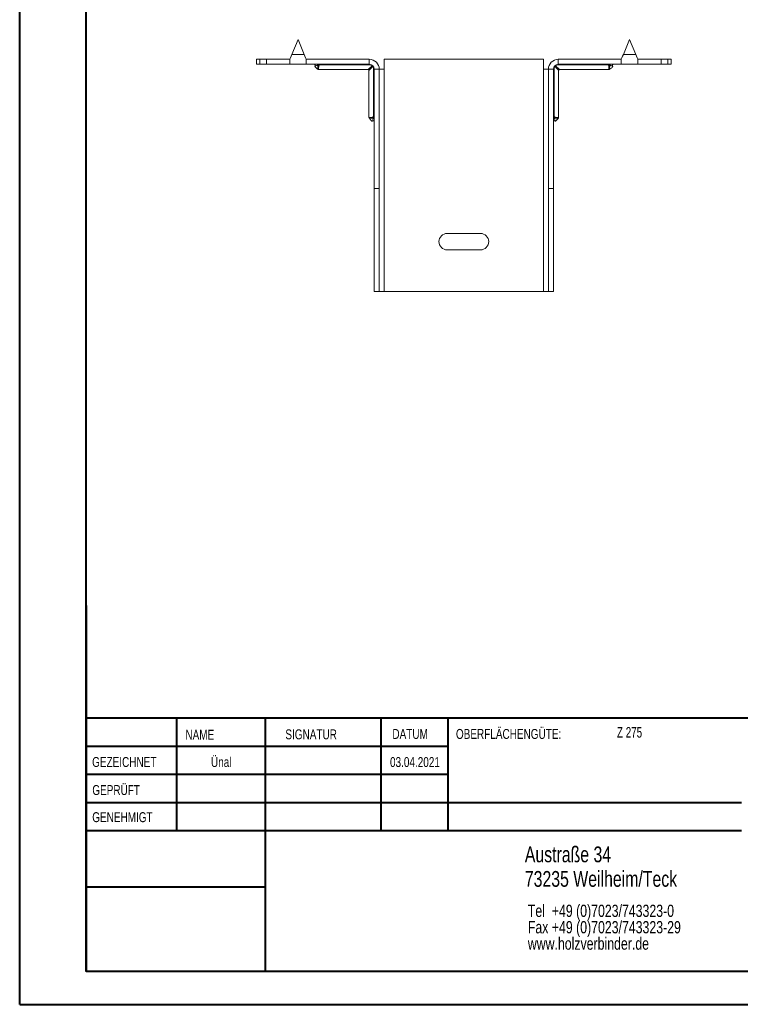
# Model space of a CAD drawing. Header units: millimetres. Extents: x 0 to 210, y 0 to 297.
# Tile 1 of 9: x 0 to 109, y 0 to 149. Entities that reach past the tile are written whole.
import ezdxf

# ---------------------------------------------------------------- set-up
doc = ezdxf.new("R2010")
doc.units = ezdxf.units.MM
doc.styles.add('SLDTEXTSTYLE0', font='TXT', dxfattribs={"width": 0.75})
doc.styles.add('SLDTEXTSTYLE2', font='TXT', dxfattribs={"width": 0.7})

# ---------------------------------------------------------------- blocks, each defined once
blk = doc.blocks.new('SW_NOTE_0')
at = {"color": 0, "linetype": 'Continuous', "lineweight": 0, "char_height": 1.8521, "attachment_point": 1, "style": 'SLDTEXTSTYLE0'}
for s, insert in [('Tel  +49 (0)7023/743323-0', (0, 2.39)), ('Fax +49 (0)7023/743323-29', (0, -0.08)), ('www.holzverbinder.de', (0, -2.55))]:
    blk.add_mtext(s, dxfattribs=dict(at, insert=insert))

msp = doc.modelspace()

# ---------------------------------------------------------------- linework, layer by layer
at = {"color": 7, "linetype": 'Continuous', "lineweight": 40}
for p, q in [((0.08, 0.21), (0.08, 297.21)), ((10.08, 5.21), (10.08, 292.21)), ((10.11, 60.37), (10.11, 5.12)), ((205.08, 43.37), (10.11, 43.37)), ((23.71, 43.37), (23.71, 26.37)), ((37.1, 43.37), (37.1, 5.12)), ((54.51, 43.37), (54.51, 26.37)), ((64.71, 26.37), (64.71, 43.37)), ((64.71, 39.1), (10.11, 39.1)), ((64.71, 34.87), (10.11, 34.87)), ((108.91, 30.62), (10.11, 30.62)), ((108.91, 26.37), (10.11, 26.37)), ((37.1, 17.87), (10.11, 17.87)), ((10.11, 13.71), (10.08, 13.71)), ((10.11, 9.46), (10.08, 9.46)), ((10.08, 5.21), (205.08, 5.21)), ((0.08, 0.21), (210.08, 0.21))]:
    msp.add_line(p, q, dxfattribs=at)
at = {"color": 7, "linetype": 'Continuous', "lineweight": 15}
for p, q in [((42.05, 145.74), (41.11, 143.49)), ((42.99, 143.49), (42.05, 145.74)), ((92.05, 145.74), (91.11, 143.49)), ((92.99, 143.49), (92.05, 145.74)), ((35.8, 142.74), (35.8, 141.99)), ((35.8, 142.74), (36.3, 142.74)), ((36.3, 142.74), (36.3, 141.99)), ((36.3, 142.74), (37.3, 142.74)), ((37.3, 141.99), (37.3, 142.74)), ((40.8, 142.74), (37.3, 142.74)), ((40.8, 142.74), (40.8, 141.99)), ((41.11, 143.49), (42.99, 143.49)), ((52.8, 142.74), (43.3, 142.74)), ((43.3, 141.99), (43.3, 142.74)), ((52.8, 141.99), (52.8, 142.74)), ((79.05, 142.74), (55.05, 142.74)), ((55.05, 141.24), (55.05, 142.74)), ((79.05, 142.74), (79.05, 141.24)), ((81.3, 141.99), (81.3, 142.74)), ((81.3, 142.74), (90.8, 142.74)), ((90.8, 142.74), (90.8, 141.99)), ((91.11, 143.49), (92.99, 143.49)), ((93.3, 141.99), (93.3, 142.74)), ((93.3, 142.74), (96.8, 142.74)), ((96.8, 141.99), (96.8, 142.74)), ((96.8, 142.74), (97.8, 142.74)), ((97.8, 141.99), (97.8, 142.74)), ((97.8, 142.74), (98.3, 142.74)), ((98.3, 141.99), (98.3, 142.74)), ((36.3, 141.99), (35.8, 141.99)), ((37.3, 141.99), (36.3, 141.99)), ((40.8, 141.99), (37.3, 141.99)), ((40.8, 141.99), (43.3, 141.99)), ((52.8, 141.99), (43.3, 141.99)), ((45.16, 141.19), (52.6, 141.19)), ((45.26, 141.99), (45.26, 141.9)), ((52.8, 141.9), (45.26, 141.9)), ((52.8, 141.99), (52.8, 141.9)), ((53.55, 141.24), (53.45, 141.24)), ((53.45, 134.08), (53.45, 141.24)), ((53.55, 141.24), (54.3, 141.24)), ((53.55, 123.24), (53.55, 141.24)), ((54.3, 123.24), (54.3, 141.24)), ((54.3, 141.24), (55.05, 141.24)), ((55.05, 107.74), (55.05, 141.24)), ((79.05, 141.24), (79.05, 107.74)), ((79.05, 141.24), (79.8, 141.24)), ((80.55, 141.24), (79.8, 141.24)), ((79.8, 123.24), (79.8, 141.24)), ((80.55, 123.24), (80.55, 141.24)), ((80.65, 141.24), (80.55, 141.24)), ((80.65, 141.24), (80.65, 134.08)), ((81.3, 141.99), (90.8, 141.99)), ((81.3, 141.9), (81.3, 141.99)), ((88.84, 141.9), (81.3, 141.9)), ((81.5, 141.19), (88.93, 141.19)), ((88.84, 141.9), (88.84, 141.99)), ((90.8, 141.99), (93.3, 141.99)), ((93.3, 141.99), (96.8, 141.99)), ((97.8, 141.99), (96.8, 141.99)), ((98.3, 141.99), (97.8, 141.99)), ((52.75, 141.04), (52.75, 133.99)), ((81.35, 133.99), (81.35, 141.04)), ((53.55, 134.08), (53.45, 134.08)), ((80.65, 134.08), (80.55, 134.08)), ((54.3, 123.24), (53.55, 123.24)), ((53.55, 107.74), (53.55, 123.24)), ((54.3, 107.74), (54.3, 123.24)), ((79.8, 123.24), (80.55, 123.24)), ((79.8, 107.74), (79.8, 123.24)), ((80.55, 107.74), (80.55, 123.24)), ((69.55, 116.49), (64.55, 116.49)), ((64.55, 113.99), (69.55, 113.99)), ((54.3, 107.74), (53.55, 107.74)), ((54.3, 107.74), (55.05, 107.74)), ((55.05, 107.74), (79.05, 107.74)), ((79.05, 107.74), (79.8, 107.74)), ((79.8, 107.74), (80.55, 107.74))]:
    msp.add_line(p, q, dxfattribs=at)
at = {"color": 7, "linetype": 'Continuous', "lineweight": 0}
for p, q in [((64.71, 39.12), (10.11, 39.12)), ((23.71, 5.21), (23.71, 5.12)), ((54.51, 5.21), (54.51, 5.12))]:
    msp.add_line(p, q, dxfattribs=at)
at = {"color": 7, "linetype": 'Continuous', "lineweight": 15, "flags": 128}
for points in [[(41.11, 143.49), (41, 143.23), (40.9, 142.98), (40.8, 142.74)], [(43.3, 142.74), (43.2, 142.98), (43.1, 143.23), (42.99, 143.49)], [(91.11, 143.49), (91, 143.23), (90.9, 142.98), (90.8, 142.74)], [(93.3, 142.74), (93.2, 142.98), (93.1, 143.23), (92.99, 143.49)], [(52.6, 141.19), (52.61, 141.2), (52.65, 141.24), (52.74, 141.31), (52.87, 141.43), (53.03, 141.57), (53.22, 141.74)], [(53.3, 141.67), (53.13, 141.47), (52.98, 141.31), (52.87, 141.18), (52.79, 141.09), (52.75, 141.05), (52.75, 141.04)], [(53.33, 141.77), (53.32, 141.78), (53.31, 141.78), (53.3, 141.78), (53.29, 141.78), (53.27, 141.77), (53.26, 141.76), (53.24, 141.75), (53.22, 141.74)], [(53.33, 141.77), (53.33, 141.77), (53.34, 141.76), (53.34, 141.74), (53.33, 141.73), (53.33, 141.72), (53.32, 141.7), (53.31, 141.68), (53.3, 141.67)], [(80.8, 141.67), (80.79, 141.68), (80.78, 141.7), (80.77, 141.72), (80.77, 141.73), (80.76, 141.74), (80.76, 141.76), (80.76, 141.77), (80.77, 141.77)], [(80.88, 141.74), (80.86, 141.75), (80.84, 141.76), (80.83, 141.77), (80.81, 141.78), (80.8, 141.78), (80.79, 141.78), (80.78, 141.78), (80.77, 141.77)], [(81.35, 141.04), (81.34, 141.05), (81.31, 141.09), (81.23, 141.18), (81.11, 141.31), (80.97, 141.47), (80.8, 141.67)], [(80.88, 141.74), (81.07, 141.57), (81.23, 141.43), (81.36, 141.31), (81.45, 141.24), (81.49, 141.2), (81.5, 141.19)]]:
    msp.add_lwpolyline(points, dxfattribs=at)
at = {"color": 7, "linetype": 'Continuous', "lineweight": 15}
for centre, radius, start, end in [((52.8, 141.24), 1.5, 0, 90), ((81.3, 141.24), 1.5, 90, 180), ((44.51, 141.84), 0.15, 324.0276, 89.9847), ((44.91, 141.85), 0.143, 355.6319, 86.3468), ((52.6, 141.04), 0.15, 5.1801, 84.4199), ((52.8, 141.24), 0.75, 0, 90), ((52.99, 141.44), 0.384, 37.0415, 52.957), ((81.3, 141.24), 0.75, 90, 180), ((81.11, 141.44), 0.384, 127.043, 142.9585), ((81.5, 141.04), 0.15, 95.1801, 174.4199), ((89.19, 141.85), 0.143, 93.6532, 184.3681), ((89.59, 141.84), 0.15, 90.0158, 215.8679), ((53.41, 133.73), 0.143, 3.6531, 94.3684), ((80.69, 133.73), 0.143, 85.6316, 176.3469), ((53.4, 133.33), 0.15, 0.0166, 125.8681), ((80.7, 133.33), 0.15, 54.0274, 179.9839), ((64.55, 115.24), 1.25, 90, 270), ((69.55, 115.24), 1.25, 270, 90)]:
    msp.add_arc(centre, radius, start, end, dxfattribs=at)
for points, knots in [([(44.63, 141.75), (44.62, 141.75), (44.61, 141.73), (44.6, 141.7), (44.6, 141.67), (44.61, 141.63), (44.64, 141.57), (44.72, 141.49), (44.88, 141.38), (44.99, 141.29), (45.06, 141.23)], [0, 0, 0, 0, 0.035637, 0.081888, 0.127477, 0.176816, 0.234115, 0.402214, 0.622869, 1, 1, 1, 1]), ([(45.05, 141.84), (44.98, 141.82), (44.85, 141.78), (44.65, 141.76), (44.64, 141.75), (44.63, 141.75)], [0, 0, 0, 0, 0.389365, 0.808806, 1, 1, 1, 1]), ([(45.05, 141.84), (45.07, 141.85), (45.1, 141.85), (45.17, 141.87), (45.21, 141.88), (45.26, 141.9)], [0, 0, 0, 0, 0.5, 0.5, 1, 1, 1, 1]), ([(45.06, 141.24), (45.06, 141.25), (45.06, 141.27), (45.06, 141.42), (45.06, 141.59), (45.05, 141.72), (45.05, 141.81), (45.05, 141.84)], [0, 0, 0, 0, 0.297663, 0.603604, 0.782901, 0.922396, 1, 1, 1, 1]), ([(45.06, 141.24), (45.07, 141.23), (45.09, 141.21), (45.13, 141.19), (45.16, 141.19), (45.16, 141.19)], [0, 0, 0, 0, 0.373779, 0.821578, 1, 1, 1, 1]), ([(45.26, 141.9), (45.23, 141.86), (45.19, 141.8), (45.16, 141.63), (45.16, 141.51), (45.16, 141.36), (45.16, 141.23), (45.16, 141.2), (45.16, 141.19)], [0, 0, 0, 0, 0.097006, 0.176502, 0.437439, 0.452614, 0.728222, 1, 1, 1, 1]), ([(53.22, 141.74), (53.17, 141.79), (53.1, 141.83), (52.96, 141.88), (52.88, 141.9), (52.8, 141.9)], [0, 0, 0, 0, 0.5, 0.5, 1, 1, 1, 1]), ([(53.45, 141.24), (53.45, 141.32), (53.44, 141.4), (53.39, 141.54), (53.35, 141.61), (53.3, 141.67)], [0, 0, 0, 0, 0.5, 0.5, 1, 1, 1, 1]), ([(80.8, 141.67), (80.75, 141.61), (80.71, 141.54), (80.66, 141.4), (80.65, 141.32), (80.65, 141.24)], [0, 0, 0, 0, 0.5, 0.5, 1, 1, 1, 1]), ([(81.3, 141.9), (81.22, 141.9), (81.14, 141.88), (81, 141.83), (80.93, 141.79), (80.88, 141.74)], [0, 0, 0, 0, 0.5, 0.5, 1, 1, 1, 1]), ([(88.84, 141.9), (88.88, 141.88), (88.92, 141.87), (89, 141.85), (89.03, 141.85), (89.05, 141.84)], [0, 0, 0, 0, 0.5, 0.5, 1, 1, 1, 1]), ([(88.93, 141.19), (88.94, 141.2), (88.94, 141.23), (88.94, 141.41), (88.94, 141.63), (88.91, 141.8), (88.87, 141.86), (88.84, 141.9)], [0, 0, 0, 0, 0.2718976, 0.5475418, 0.8234756, 0.9029819, 1, 1, 1, 1]), ([(88.93, 141.19), (88.95, 141.19), (88.98, 141.2), (89.01, 141.21), (89.03, 141.23), (89.04, 141.24)], [0, 0, 0, 0, 0.37988, 0.754424, 1, 1, 1, 1]), ([(89.05, 141.84), (89.05, 141.81), (89.05, 141.76), (89.05, 141.67), (89.04, 141.57), (89.04, 141.41), (89.04, 141.27), (89.04, 141.25), (89.04, 141.24)], [0, 0, 0, 0, 0.07757, 0.125357, 0.243414, 0.396682, 0.702487, 1, 1, 1, 1]), ([(89.04, 141.23), (89.1, 141.29), (89.24, 141.4), (89.41, 141.51), (89.49, 141.61), (89.5, 141.67), (89.5, 141.7), (89.49, 141.73), (89.47, 141.75), (89.47, 141.75)], [0, 0, 0, 0, 0.361958, 0.699924, 0.822696, 0.873687, 0.922608, 0.975032, 1, 1, 1, 1]), ([(89.47, 141.75), (89.46, 141.75), (89.45, 141.76), (89.25, 141.78), (89.12, 141.82), (89.05, 141.84)], [0, 0, 0, 0, 0.191184, 0.61064, 1, 1, 1, 1]), ([(52.75, 133.99), (52.75, 133.99), (52.75, 133.97), (52.76, 133.94), (52.78, 133.9), (52.79, 133.89), (52.8, 133.88)], [0, 0, 0, 0, 0.0725208, 0.4918829, 0.8291091, 1, 1, 1, 1]), ([(52.76, 133.99), (52.76, 133.99), (52.77, 133.99), (52.94, 133.98), (53.13, 133.98), (53.28, 134), (53.36, 134.02), (53.42, 134.06), (53.45, 134.08)], [0, 0, 0, 0, 0.23003, 0.50533, 0.78131, 0.830539, 0.9055, 1, 1, 1, 1]), ([(52.78, 133.9), (52.84, 133.83), (52.95, 133.69), (53.07, 133.52), (53.17, 133.44), (53.22, 133.42), (53.26, 133.43), (53.29, 133.44), (53.31, 133.45), (53.31, 133.46)], [0, 0, 0, 0, 0.36008, 0.698769, 0.822071, 0.873144, 0.921976, 0.974192, 1, 1, 1, 1]), ([(53.4, 133.88), (53.37, 133.88), (53.32, 133.88), (53.21, 133.88), (53.09, 133.88), (52.94, 133.89), (52.81, 133.89), (52.8, 133.89), (52.8, 133.89)], [0, 0, 0, 0, 0.068653, 0.129492, 0.308948, 0.443734, 0.74856, 1, 1, 1, 1]), ([(53.31, 133.46), (53.31, 133.46), (53.31, 133.48), (53.34, 133.67), (53.38, 133.81), (53.4, 133.88)], [0, 0, 0, 0, 0.191185, 0.610639, 1, 1, 1, 1]), ([(53.45, 134.08), (53.44, 134.04), (53.43, 134), (53.41, 133.93), (53.4, 133.89), (53.4, 133.88)], [0, 0, 0, 0, 0.5, 0.5, 1, 1, 1, 1]), ([(80.7, 133.88), (80.7, 133.89), (80.69, 133.93), (80.67, 134), (80.66, 134.04), (80.65, 134.08)], [0, 0, 0, 0, 0.5, 0.5, 1, 1, 1, 1]), ([(80.65, 134.08), (80.68, 134.06), (80.74, 134.02), (80.82, 134), (80.97, 133.98), (81.16, 133.98), (81.33, 133.99), (81.34, 133.99), (81.34, 133.99)], [0, 0, 0, 0, 0.0945, 0.169461, 0.21869, 0.49467, 0.76997, 1, 1, 1, 1]), ([(81.3, 133.89), (81.29, 133.89), (81.29, 133.89), (81.15, 133.89), (80.99, 133.88), (80.87, 133.88), (80.78, 133.88), (80.73, 133.88), (80.7, 133.88)], [0, 0, 0, 0, 0.251408, 0.556222, 0.751782, 0.870513, 0.93135, 1, 1, 1, 1]), ([(80.7, 133.88), (80.72, 133.81), (80.76, 133.67), (80.79, 133.48), (80.79, 133.46), (80.79, 133.46)], [0, 0, 0, 0, 0.389366, 0.808806, 1, 1, 1, 1]), ([(80.79, 133.46), (80.8, 133.45), (80.81, 133.44), (80.84, 133.43), (80.88, 133.42), (80.91, 133.44), (80.97, 133.47), (81.05, 133.55), (81.16, 133.71), (81.26, 133.82), (81.31, 133.9)], [0, 0, 0, 0, 0.036428, 0.082506, 0.128022, 0.177439, 0.23496, 0.403777, 0.624753, 1, 1, 1, 1]), ([(81.3, 133.88), (81.3, 133.88), (81.32, 133.89), (81.34, 133.93), (81.35, 133.97), (81.35, 133.99), (81.35, 133.99)], [0, 0, 0, 0, 0.034388, 0.451343, 0.883582, 1, 1, 1, 1])]:
    msp.add_open_spline(points, degree=3, knots=knots, dxfattribs=at)

# ---------------------------------------------------------------- block references
at = {"color": 7, "linetype": 'Continuous', "lineweight": 0}
msp.add_blockref('SW_NOTE_0', (76.7, 12.85), dxfattribs=at)

# ---------------------------------------------------------------- texts
for s, insert, char_height, attachment_point, style in [('NAME', (25.07, 41.62), 1.5, 1, 'SLDTEXTSTYLE0'), ('SIGNATUR', (40.14, 41.68), 1.5, 1, 'SLDTEXTSTYLE0'), ('DATUM', (56.28, 41.74), 1.5, 1, 'SLDTEXTSTYLE0'), ('OBERFLÄCHENGÜTE:', (65.86, 41.74), 1.5, 1, 'SLDTEXTSTYLE0'), ('Z 275', (90.14, 42.03), 1.587, 1, 'SLDTEXTSTYLE2'), ('GEZEICHNET', (11, 37.51), 1.5, 1, 'SLDTEXTSTYLE0'), ('Ünal', (30.47, 37.5), 1.499, 2, 'SLDTEXTSTYLE0'), ('03.04.2021', (59.68, 37.5), 1.499, 2, 'SLDTEXTSTYLE0'), ('GEPRÜFT', (11.03, 33.28), 1.5, 1, 'SLDTEXTSTYLE0'), ('GENEHMIGT', (11.02, 29.19), 1.5, 1, 'SLDTEXTSTYLE0'), ('Austraße 34', (76.25, 24.02), 2.3813, 1, 'SLDTEXTSTYLE0'), ('73235 Weilheim/Teck', (76.25, 20.32), 2.3813, 1, 'SLDTEXTSTYLE0')]:
    msp.add_mtext(s, dxfattribs=dict(at, insert=insert, char_height=char_height, attachment_point=attachment_point, style=style))

doc.saveas('drawing.dxf')
